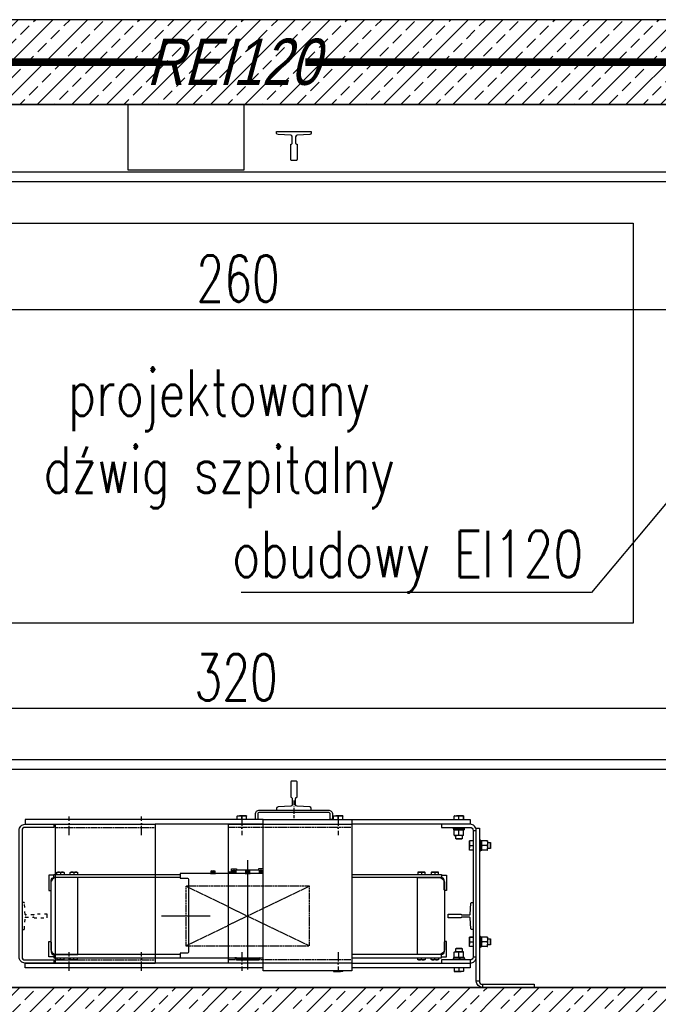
# Model space of a CAD drawing. Header units: millimetres. Extents: x -1147 to 4913, y -2332 to 921.
# Tile 16 of 119: x -295 to -129, y -55 to 200. Entities that reach past the tile are written whole.
import ezdxf
from ezdxf import colors
from ezdxf.entities.mleader import LeaderData, LeaderLine
from ezdxf.math import Vec2, Vec3

# ---------------------------------------------------------------- set-up
doc = ezdxf.new("R2010")
doc.units = ezdxf.units.MM
doc.header["$LTSCALE"] = 0.2
for name, pattern in [('DASHEDX2', [1.5, 1, -0.5]), ('HIDDENX2', [0.75, 0.5, -0.25]), ('ICAD_ISO03W100', [30, 12, -18]), ('ICAD_ISO10W100', [18.5, 12, -3, 0.5, -3])]:
    doc.linetypes.add(name, pattern=pattern)
doc.layers.add('_p.poż.', color=7, linetype='Continuous', true_color=0xf20000)
doc.layers.add('A-KOMENTWYM - DETAL', color=30, linetype='Continuous', lineweight=5)
for name, color, linetype in [('A-opis', 7, 'Continuous'), ('A-widok', 41, 'Continuous'), ('A-winda', 12, 'Continuous'), ('A-wyposażenie', 203, 'Continuous'), ('A-ściany', 140, 'Continuous'), ('C00-00-00', 7, 'Continuous')]:
    doc.layers.add(name, color=color, linetype=linetype)
doc.styles.add('Arch-Dim', font='romans.shx', dxfattribs={"width": 0.75})
doc.styles.add('Arial-2', font='arial.ttf', dxfattribs={"width": 0.8, "oblique": 15})
doc.styles.add('TXT', font='romans.shx', dxfattribs={"width": 0.7})
doc.dimstyles.new('1-50', dxfattribs={"dimtxt": 12, "dimasz": 8, "dimexe": 3, "dimexo": 0, "dimgap": 2, "dimtad": 1, "dimrnd": 0.5, "dimzin": 12, "dimdsep": 46, "dimtxsty": 'TXT', "dimblk": 'OBLIQUE', "dimcen": 0.125, "dimdle": 2, "dimclrd": 256, "dimclre": 256, "dimclrt": 7, "dimazin": 0, "dimtfac": 1, "dimtix": 1, "dimtmove": 1, "dimatfit": 2, "dimfxl": 3, "dimfxlon": 1, "dimtvp": 10, "dimtolj": 1, "dimtzin": 0, "dimarcsym": 0})

# ---------------------------------------------------------------- blocks, each defined once
blk = doc.blocks.new('_None')
blk = doc.blocks.new('_Dot')
at = {"color": 0, "linetype": 'ByBlock', "lineweight": -2}
blk.add_line((-0.5, 0), (-1, 0), dxfattribs=at)
at = {"color": 0, "linetype": 'ByBlock', "const_width": 0.5}
blk.add_lwpolyline([(-0.25, 0, 1), (0.25, 0, 1)], format="xyb", close=True, dxfattribs=at)
blk = doc.blocks.new('_Oblique')
at = {"color": 0, "linetype": 'ByBlock', "lineweight": -2}
blk.add_line((-0.5, -0.5), (0.5, 0.5), dxfattribs=at)
blk = doc.blocks.new('*D1583')
at = {"layer": 'A-KOMENTWYM - DETAL', "lineweight": -2}
for p, q in [((-398.5, 24.42), (-398.5, 18.42)), ((-78.5, 24.42), (-78.5, 18.42)), ((-400.5, 21.42), (-76.5, 21.42))]:
    blk.add_line(p, q, dxfattribs=at)
at = {"layer": 'Defpoints', "color": 0}
for p in [(-398.5, 178), (-78.5, 178), (-78.5, 21.42)]:
    blk.add_point(p, dxfattribs=at)
at = {"layer": 'A-KOMENTWYM - DETAL', "lineweight": -2, "xscale": 8, "yscale": 8, "zscale": 8, "rotation": 180}
blk.add_blockref('_Oblique', (-398.5, 21.42), dxfattribs=at)
at = {"layer": 'A-KOMENTWYM - DETAL', "lineweight": -2, "xscale": 8, "yscale": 8, "zscale": 8}
blk.add_blockref('_Oblique', (-78.5, 21.42), dxfattribs=at)
at = {"layer": 'A-KOMENTWYM - DETAL', "color": 7, "insert": (-238.5, 29.42), "char_height": 12, "attachment_point": 5, "style": 'TXT'}
blk.add_mtext('\\A1;320', dxfattribs=at)
blk = doc.blocks.new('*D1664')
at = {"layer": 'A-KOMENTWYM - DETAL', "lineweight": -2}
for p, q in [((60.5, -80.14), (60.5, -86.14)), ((320.5, -80.14), (320.5, -86.14)), ((58.5, -83.14), (322.5, -83.14))]:
    blk.add_line(p, q, dxfattribs=at)
at = {"layer": 'Defpoints', "color": 0}
for p in [(60.5, -50), (320.5, -50), (320.5, -83.14)]:
    blk.add_point(p, dxfattribs=at)
at = {"layer": 'A-KOMENTWYM - DETAL', "lineweight": -2, "xscale": 8, "yscale": 8, "zscale": 8, "rotation": 180}
blk.add_blockref('_Oblique', (60.5, -83.14), dxfattribs=at)
at = {"layer": 'A-KOMENTWYM - DETAL', "lineweight": -2, "xscale": 8, "yscale": 8, "zscale": 8}
blk.add_blockref('_Oblique', (320.5, -83.14), dxfattribs=at)
at = {"layer": 'A-KOMENTWYM - DETAL', "color": 7, "insert": (190.5, -75.14), "char_height": 12, "attachment_point": 5, "style": 'TXT'}
blk.add_mtext('\\A1;260', dxfattribs=at)
blk = doc.blocks.new('szyb-szkło_150-I piętro2')
at = {"layer": 'A-winda'}
h = blk.add_hatch(dxfattribs=at)
h.set_pattern_fill('ANSI31', color=256, scale=0.025, angle=180, style=0)
h.set_pattern_definition([(135, (2037.14049, -134.62791), (0.0561266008, 0.0561266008), [])])
h.paths.add_polyline_path([(195.85, -251.5), (196.36, -251.5), (196.36, -251.3), (195.85, -251.3)])
at = {"layer": 'A-ściany', "transparency": 33554687}
h = blk.add_hatch(dxfattribs=at)
h.set_pattern_fill('ANSI33-METRIC', color=14)
h.set_pattern_definition([(45, (428.5, -207.997), (-4.49013, 4.49013), []), (45, (432.99, -207.997), (-4.49013, 4.49013), [3.175, -1.5875])])
h.paths.add_polyline_path([(350, -196), (350, -259), (30, -259), (30, -30), (350, -30), (350, -50), (372, -50.003), (372, -8), (8, -8), (8, -281), (372, -281), (372, -196)])
at = {"layer": '_p.poż.', "linetype": 'DASHEDX2', "ltscale": 10}
for points in [[(19, -130.036, 2, 2, 0), (19, -19, 2, 2, 0), (170.902, -19, 0, 0, 0)], [(207.933, -19, 2, 2, 0), (361, -19, 2, 2, 0), (361, -53.751, 2, 2, 0)]]:
    blk.add_lwpolyline(points, format="xyseb", dxfattribs=at)
at = {"layer": 'A-widok', "transparency": 33554679}
blk.add_lwpolyline([(30, -30), (30, -259), (350, -259), (350, -30)], close=True, dxfattribs=at)
at = {"layer": 'A-winda', "linetype": 'ICAD_ISO10W100', "ltscale": 0.5}
blk.add_line((205, -210.5), (205, -215.1), dxfattribs=at)
blk.add_line((205, -210.5), (205, -215.1), dxfattribs=at)
at = {"layer": 'A-winda'}
for p, q in [((190.301, -214.5), (190.864, -214.5)), ((192.063, -214.5), (190.864, -214.5)), ((192.699, -214.5), (192.063, -214.5)), ((192.7, -214.5), (192.701, -214.5)), ((205, -213), (205, -214)), ((215.301, -214.5), (215.864, -214.5)), ((217.063, -214.5), (215.864, -214.5)), ((217.699, -214.5), (217.063, -214.5)), ((217.7, -214.5), (217.701, -214.5)), ((246.601, -214.5), (247.164, -214.5)), ((248.363, -214.5), (247.164, -214.5)), ((248.999, -214.5), (248.363, -214.5)), ((249, -214.5), (249.001, -214.5)), ((197, -215.5), (169, -215.5)), ((197, -216.7), (169, -216.7)), ((190.276, -215.5), (190.276, -214.568)), ((191.451, -215.5), (191.451, -214.568)), ((192.675, -215.5), (192.675, -214.568)), ((192.724, -215.5), (192.724, -214.568)), ((215.276, -215.5), (215.276, -214.568)), ((216.451, -215.5), (216.451, -214.568)), ((217.675, -215.5), (217.675, -214.568)), ((217.724, -215.5), (217.724, -214.568)), ((246.576, -215.5), (246.576, -214.568)), ((247.751, -215.5), (247.751, -214.568)), ((248.975, -215.5), (248.975, -214.568)), ((249.024, -215.5), (249.024, -214.568)), ((246.3, -217.8), (246.3, -217.5)), ((246.3, -217.8), (249.3, -217.8)), ((246.48, -218.12), (246.48, -217.8)), ((246.48, -218.12), (247.553, -218.12)), ((246.6, -218.17), (247.2, -218.12)), ((246.6, -218.12), (246.6, -218.17)), ((246.6, -219.55), (246.6, -218.17)), ((247.2, -219.6), (246.6, -219.55)), ((246.6, -219.55), (246.6, -219.6)), ((246.6, -219.6), (247.2, -219.6)), ((247, -220.45), (247, -219.6)), ((247.2, -218.12), (247.8, -218.17)), ((247.8, -219.55), (247.2, -219.6)), ((248.4, -219.6), (247.2, -219.6)), ((247.553, -218.12), (247.553, -217.8)), ((247.553, -218.12), (247.599, -218.12)), ((247.745, -218.12), (247.599, -218.12)), ((247.73, -218.12), (247.73, -217.8)), ((247.73, -218.12), (249.12, -218.12)), ((247.8, -218.17), (248.4, -218.12)), ((247.8, -219.55), (247.8, -218.17)), ((248.4, -219.6), (247.8, -219.55)), ((248.4, -218.12), (249, -218.17)), ((249, -219.55), (248.4, -219.6)), ((249, -219.6), (248.4, -219.6)), ((248.6, -219.6), (248.6, -220.45)), ((249, -218.17), (249, -218.12)), ((249, -219.55), (249, -218.17)), ((249, -219.6), (249, -219.55)), ((249.12, -217.8), (249.12, -218.12)), ((251.5, -218.3), (252.3, -218.3)), ((247.05, -220.5), (247, -220.45)), ((248.6, -220.45), (247, -220.45)), ((247.05, -220.5), (248.55, -220.5)), ((248.6, -220.45), (248.55, -220.5)), ((250.5, -221), (250.5, -220.999)), ((250.5, -221.001), (250.5, -221.637)), ((250.5, -221.637), (250.5, -222.836)), ((251.5, -220.976), (250.568, -220.976)), ((251.5, -221.025), (250.568, -221.025)), ((253.1, -220.7), (253.4, -220.7)), ((253.4, -223.7), (253.4, -220.7)), ((253.4, -220.88), (253.72, -220.88)), ((253.72, -222.27), (253.72, -220.88)), ((253.72, -221.6), (253.77, -221)), ((253.77, -221), (253.72, -221)), ((253.77, -222.2), (253.72, -221.6)), ((255.15, -221), (253.77, -221)), ((255.15, -221), (255.2, -221.6)), ((255.2, -221), (255.15, -221)), ((255.2, -221.6), (255.15, -222.2)), ((255.2, -221), (255.2, -221.6)), ((255.2, -221.4), (255.95, -221.4)), ((255.2, -221.6), (255.2, -222.8)), ((255.95, -221.4), (256, -221.45)), ((255.95, -221.4), (255.95, -223)), ((256, -222.95), (256, -221.45)), ((250.5, -223.399), (250.5, -222.836)), ((251.5, -222.249), (250.568, -222.249)), ((251.5, -223.424), (250.568, -223.424)), ((253.4, -223.7), (253.1, -223.7)), ((253.72, -222.27), (253.4, -222.27)), ((253.72, -222.447), (253.4, -222.447)), ((253.72, -223.52), (253.4, -223.52)), ((253.72, -222.8), (253.77, -222.2)), ((253.72, -222.255), (253.72, -222.402)), ((253.72, -222.447), (253.72, -222.402)), ((253.72, -223.52), (253.72, -222.447)), ((253.77, -223.4), (253.72, -222.8)), ((253.72, -223.4), (253.77, -223.4)), ((255.15, -222.2), (253.77, -222.2)), ((255.15, -223.4), (253.77, -223.4)), ((255.15, -222.2), (255.2, -222.8)), ((255.2, -222.8), (255.15, -223.4)), ((255.15, -223.4), (255.2, -223.4)), ((255.2, -223.4), (255.2, -222.8)), ((255.95, -223), (255.2, -223)), ((256, -222.95), (255.95, -223)), ((193, -226), (193, -254.4)), ((144.45, -229.212), (144.45, -229.7)), ((147.95, -229.212), (147.95, -229.7)), ((184, -228.859), (184, -229.2)), ((189.5, -228.8), (189.5, -228.327)), ((196, -228.6), (190, -228.6)), ((193, -228.859), (193, -229.2)), ((196.5, -228.8), (196.5, -228.327)), ((238.05, -229.212), (238.05, -229.7)), ((241.55, -229.212), (241.55, -229.7)), ((193, -230.25), (193, -250.75)), ((250.5, -246), (250.5, -245.999)), ((250.5, -246.001), (250.5, -246.637)), ((250.5, -246.637), (250.5, -247.836)), ((251.5, -245.976), (250.568, -245.976)), ((251.5, -246.025), (250.568, -246.025)), ((251.5, -247.249), (250.568, -247.249)), ((253.1, -245.7), (253.4, -245.7)), ((253.4, -248.7), (253.4, -245.7)), ((253.4, -245.88), (253.72, -245.88)), ((253.72, -247.27), (253.4, -247.27)), ((253.72, -247.447), (253.4, -247.447)), ((253.72, -247.27), (253.72, -245.88)), ((253.72, -246.6), (253.77, -246)), ((253.77, -246), (253.72, -246)), ((253.77, -247.2), (253.72, -246.6)), ((253.72, -247.8), (253.77, -247.2)), ((253.72, -247.255), (253.72, -247.402)), ((253.72, -247.447), (253.72, -247.402)), ((253.72, -248.52), (253.72, -247.447)), ((255.15, -246), (253.77, -246)), ((255.15, -247.2), (253.77, -247.2)), ((255.15, -246), (255.2, -246.6)), ((255.2, -246), (255.15, -246)), ((255.2, -246.6), (255.15, -247.2)), ((255.15, -247.2), (255.2, -247.8)), ((255.2, -246), (255.2, -246.6)), ((255.2, -246.4), (255.95, -246.4)), ((255.2, -246.6), (255.2, -247.8)), ((255.95, -246.4), (256, -246.45)), ((255.95, -246.4), (255.95, -248)), ((256, -247.95), (256, -246.45)), ((246.6, -249.85), (247.2, -249.8)), ((246.6, -249.8), (246.6, -249.85)), ((246.6, -249.8), (247.2, -249.8)), ((246.6, -251.23), (246.6, -249.85)), ((247, -248.95), (247.05, -248.9)), ((247, -249.8), (247, -248.95)), ((247, -248.95), (248.599, -248.95)), ((248.55, -248.9), (247.05, -248.9)), ((247.2, -249.8), (247.8, -249.85)), ((248.4, -249.8), (247.2, -249.8)), ((247.8, -249.85), (248.4, -249.8)), ((247.8, -251.23), (247.8, -249.85)), ((248.4, -249.8), (249, -249.85)), ((249, -249.8), (248.4, -249.8)), ((248.55, -248.9), (248.6, -248.95)), ((248.599, -248.95), (248.6, -248.95)), ((248.6, -248.95), (248.6, -249.8)), ((249, -249.85), (249, -249.8)), ((249, -251.23), (249, -249.85)), ((250.5, -248.399), (250.5, -247.836)), ((251.5, -248.424), (250.568, -248.424)), ((253.4, -248.7), (253.1, -248.7)), ((253.72, -248.52), (253.4, -248.52)), ((253.77, -248.4), (253.72, -247.8)), ((253.72, -248.4), (253.77, -248.4)), ((255.15, -248.4), (253.77, -248.4)), ((255.2, -247.8), (255.15, -248.4)), ((255.15, -248.4), (255.2, -248.4)), ((255.2, -248.4), (255.2, -247.8)), ((255.95, -248), (255.2, -248)), ((256, -247.95), (255.95, -248)), ((144.45, -251.788), (144.45, -251.3)), ((147.95, -251.788), (147.95, -251.3)), ((197, -252.7), (169, -252.7)), ((196, -251.8), (190, -251.8)), ((190.15, -251.3), (190.15, -251.515)), ((195.85, -251.3), (195.85, -251.515)), ((238.05, -251.788), (238.05, -251.3)), ((241.55, -251.788), (241.55, -251.3)), ((246.3, -251.9), (246.3, -251.6)), ((246.3, -251.6), (249.3, -251.6)), ((246.48, -251.6), (246.48, -251.28)), ((247.87, -251.28), (246.48, -251.28)), ((247.2, -251.28), (246.6, -251.23)), ((246.6, -251.23), (246.6, -251.28)), ((247.8, -251.23), (247.2, -251.28)), ((248.4, -251.28), (247.8, -251.23)), ((248.001, -251.28), (247.855, -251.28)), ((247.87, -251.28), (247.87, -251.6)), ((248.047, -251.28), (248.001, -251.28)), ((248.047, -251.28), (248.047, -251.6)), ((249.12, -251.28), (248.047, -251.28)), ((249, -251.23), (248.4, -251.28)), ((249, -251.28), (249, -251.23)), ((249.12, -251.28), (249.12, -251.6)), ((249.3, -251.6), (249.3, -251.9)), ((250.7, -251.9), (250.7, -252.7)), ((251.5, -251.1), (252.3, -251.1)), ((197, -253.9), (169, -253.9)), ((215.276, -254.7), (215.276, -254.832)), ((215.3, -254.9), (215.299, -254.9)), ((215.3, -254.9), (215.864, -254.9)), ((215.864, -254.9), (217.063, -254.9)), ((216.451, -254.7), (216.451, -254.832)), ((217.699, -254.9), (217.063, -254.9)), ((217.675, -254.7), (217.675, -254.832)), ((217.701, -254.897), (217.699, -254.9)), ((217.701, -254.9), (217.7, -254.9)), ((246.576, -253.9), (246.576, -254.832)), ((246.6, -254.9), (246.599, -254.9)), ((246.6, -254.9), (247.164, -254.9)), ((247.164, -254.9), (248.363, -254.9)), ((247.751, -253.9), (247.751, -254.832)), ((248.999, -254.9), (248.363, -254.9)), ((248.975, -253.9), (248.975, -254.832)), ((249.001, -254.897), (248.999, -254.9)), ((249.001, -254.9), (249, -254.9)), ((253.1, -257.4), (252.3, -257.4)), ((253.9, -258.2), (253.9, -259))]:
    blk.add_line(p, q, dxfattribs=at)
at = {"layer": 'A-winda', "linetype": 'ICAD_ISO10W100'}
for p, q in [((146.7, -219.5), (146.7, -214.7)), ((165.5, -219.5), (165.5, -214.7)), ((191.5, -214.7), (191.5, -219.5)), ((216.5, -214.7), (216.5, -219.5)), ((146.7, -254.7), (146.7, -249.9)), ((165.5, -254.7), (165.5, -249.9)), ((191.5, -249.9), (191.5, -254.7)), ((216.5, -249.9), (216.5, -254.7))]:
    blk.add_line(p, q, dxfattribs=at)
at = {"layer": 'A-winda', "linetype": 'HIDDENX2', "ltscale": 0.5}
for p, q in [((143.2, -217.5), (169, -217.5)), ((220, -217.5), (188, -217.5)), ((143.2, -251.9), (169, -251.9)), ((220, -251.9), (188, -251.9))]:
    blk.add_line(p, q, dxfattribs=at)
at = {"layer": 'A-winda', "linetype": 'HIDDENX2'}
for p, q in [((177, -232.75), (209, -248.25)), ((209, -232.75), (177, -248.25))]:
    blk.add_line(p, q, dxfattribs=at)
at = {"layer": 'A-winda', "ltscale": 0.5}
blk.add_line((183.273, -240.5), (170.653, -240.5), dxfattribs=at)
at = {"layer": 'A-winda'}
for points in [[(192, -30), (192, -47), (162, -47), (162, -30)], [(197, -215.5), (220, -215.5), (220, -254.7), (197, -254.7)], [(184.625, -229.5), (184.625, -229.34), (183.375, -229.34), (183.375, -229.5)], [(184.5, -229.2), (183.5, -229.2), (183.5, -228.8), (184.5, -228.8)], [(184.489, -229.2), (183.511, -229.2), (183.511, -229.34), (184.489, -229.34)], [(193.625, -229.5), (193.625, -229.34), (192.375, -229.34), (192.375, -229.5)], [(193.5, -229.2), (192.5, -229.2), (192.5, -228.8), (193.5, -228.8)], [(193.489, -229.2), (192.511, -229.2), (192.511, -229.34), (193.489, -229.34)], [(190.15, -251.3), (189.64, -251.3), (189.64, -251.5), (190.15, -251.5)], [(190.1, -251.9), (195.9, -251.9), (196, -251.8), (196, -251.515), (190, -251.515), (190, -251.8)], [(195.85, -251.3), (196.36, -251.3), (196.36, -251.5), (195.85, -251.5)]]:
    blk.add_lwpolyline(points, close=True, dxfattribs=at)
for points in [[(205, -44.5), (204.4, -44.5, -0.4142136), (204.2, -44.3), (204.2, -40.3), (204.25, -40.3, 0.4142136), (204.55, -40), (204.55, -38.381, 0.3998342), (204.17, -37.981), (200.88, -37.819, -0.3998342), (200.5, -37.419), (200.5, -37), (205, -37), (209.5, -37), (209.5, -37.419, -0.3998342), (209.12, -37.819), (205.83, -37.981, 0.3998342), (205.45, -38.381), (205.45, -40, 0.4142136), (205.75, -40.3), (205.8, -40.3), (205.8, -44.3, -0.4142136), (205.6, -44.5)], [(205, -205.5), (204.4, -205.5, 0.4142136), (204.2, -205.7), (204.2, -209.7), (204.25, -209.7, -0.4142136), (204.55, -210), (204.55, -211.619, -0.3998342), (204.17, -212.019), (200.88, -212.181, 0.3998342), (200.5, -212.581), (200.5, -213), (205, -213), (209.5, -213), (209.5, -212.581, 0.3998342), (209.12, -212.181), (205.83, -212.019, -0.3998342), (205.45, -211.619), (205.45, -210, -0.4142136), (205.75, -209.7), (205.8, -209.7), (205.8, -205.7, 0.4142136), (205.6, -205.5)], [(205, -205.5), (204.4, -205.5, 0.4142136), (204.2, -205.7), (204.2, -209.7), (204.25, -209.7, -0.4142136), (204.55, -210), (204.55, -211.619, -0.3998342), (204.17, -212.019), (200.88, -212.181, 0.3998342), (200.5, -212.581), (200.5, -213), (205, -213), (209.5, -213), (209.5, -212.581, 0.3998342), (209.12, -212.181), (205.83, -212.019, -0.3998342), (205.45, -211.619), (205.45, -210, -0.4142136), (205.75, -209.7), (205.8, -209.7), (205.8, -205.7, 0.4142136), (205.6, -205.5)], [(213.9, -213, -0.4142136), (215, -214.1), (215, -215.5), (214.4, -215.5), (214.4, -214.1, 0.4142136), (213.9, -213.6), (196.1, -213.6, 0.4142136), (195.6, -214.1), (195.6, -215.5), (195.5, -215.5), (195, -215.5), (195, -214.1, -0.4142136), (196.1, -213)], [(142.7, -252.7), (135.3, -252.7, -0.4142136), (133.7, -251.1), (133.7, -218.3, -0.4142136), (135.3, -216.7), (142.7, -216.7), (142.7, -217.5), (135.3, -217.5, 0.4142136), (134.5, -218.3), (134.5, -251.1, 0.4142136), (135.3, -251.9), (142.7, -251.9)], [(243.3, -252.7), (250.7, -252.7, 0.4142136), (252.3, -251.1), (252.3, -218.3, 0.4142136), (250.7, -216.7), (243.3, -216.7), (243.3, -217.5), (250.7, -217.5, -0.4142136), (251.5, -218.3), (251.5, -251.1, -0.4142136), (250.7, -251.9), (243.3, -251.9)], [(267.3, -259), (253.9, -259, -0.4142136), (252.3, -257.4), (252.3, -217.7), (253.1, -217.7), (253.1, -257.4, 0.4142136), (253.9, -258.2), (267.3, -258.2)], [(148.95, -230.5), (143.45, -230.5, 0.4142136), (141.95, -232), (141.95, -249, 0.4142136), (143.45, -250.5), (148.95, -250.5)], [(237.05, -230.5), (242.55, -230.5, -0.4142136), (244.05, -232), (244.05, -249, -0.4142136), (242.55, -250.5), (237.05, -250.5)], [(245, -240.5), (245, -240.05), (248.4, -240.05), (248.4, -240.05, 0.4142136), (248.55, -240.2), (250.559, -240.2, 0.3960475), (250.709, -240.059), (250.891, -237.141, -0.3960475), (251.041, -237), (251.5, -237), (251.5, -240.5), (251.5, -244), (251.041, -244, -0.3960475), (250.891, -243.859), (250.709, -240.941, 0.3960475), (250.559, -240.8), (248.55, -240.8, 0.4142136), (248.4, -240.95), (248.4, -240.95), (245, -240.95)]]:
    blk.add_lwpolyline(points, format="xyb", close=True, dxfattribs=at)
for points in [[(325.5, -63), (325.5, -202.5), (55.5, -202.5), (55.5, -47.5)], [(55.5, -47.5), (55.5, -47.5), (325.5, -47.5), (325.5, -59)], [(60.5, -200), (60.5, -50), (320.5, -50), (320.5, -63)], [(320.5, -183), (320.5, -200), (60.5, -200), (60.5, -200)], [(169, -215.5), (135.3, -215.5), (135.3, -216.7), (169, -216.7)], [(143.2, -252.7), (143.2, -216.7), (169, -216.7), (169, -252.7), (143.2, -252.7), (143.2, -252.7)], [(197, -252.7), (188, -252.7), (188, -216.7), (197, -216.7)], [(197, -216.7), (220, -216.7), (220, -252.7), (197, -252.7)], [(220, -215.5), (250.7, -215.5), (250.7, -216.7), (220, -216.7)], [(175.5, -230.5), (142.75, -230.5), (142.75, -229.7), (175.5, -229.7)], [(143.5, -229.7), (143.5, -229.212), (143.548, -229.1), (145.353, -229.1), (145.4, -229.212), (145.4, -229.7)], [(147, -229.7), (147, -229.212), (147.048, -229.1), (148.853, -229.1), (148.9, -229.212), (148.9, -229.7)], [(190, -229.5), (188, -229.5), (188, -229), (190, -229)], [(190, -229), (188.81, -229), (188.81, -228.8), (190, -228.8)], [(190, -228.8), (188.85, -228.8), (188.85, -228.25), (190.15, -228.25), (190.15, -228.5)], [(190, -229.5), (190, -228.6), (190.1, -228.5), (195.9, -228.5), (196, -228.6), (196, -229.5)], [(197, -228.25), (195.85, -228.25), (195.85, -228.5)], [(196, -228.8), (197, -228.8)], [(197, -228.8), (196, -228.8)], [(196, -229), (197, -229)], [(196, -229), (197, -229)], [(197, -229.5), (196, -229.5)], [(220, -229.7), (243.25, -229.7), (243.25, -230.5), (220, -230.5)], [(239, -229.7), (239, -229.212), (238.952, -229.1), (237.147, -229.1), (237.1, -229.212), (237.1, -229.7)], [(242.5, -229.7), (242.5, -229.212), (242.452, -229.1), (240.647, -229.1), (240.6, -229.212), (240.6, -229.7)], [(169, -253.9), (135.3, -253.9), (135.3, -252.7), (169, -252.7)], [(175.5, -250.5), (142.75, -250.5), (142.75, -251.3), (197, -251.3)], [(143.5, -251.3), (143.5, -251.788), (143.548, -251.9), (145.353, -251.9), (145.4, -251.788), (145.4, -251.3)], [(147, -251.3), (147, -251.788), (147.048, -251.9), (148.853, -251.9), (148.9, -251.788), (148.9, -251.3)], [(220, -251.3), (243.25, -251.3), (243.25, -250.5), (220, -250.5)], [(220, -252.7), (250.7, -252.7), (250.7, -253.9), (220, -253.9)], [(239, -251.3), (239, -251.788), (238.952, -251.9), (237.147, -251.9), (237.1, -251.788), (237.1, -251.3)], [(242.5, -251.3), (242.5, -251.788), (242.452, -251.9), (240.647, -251.9), (240.6, -251.788), (240.6, -251.3)]]:
    blk.add_lwpolyline(points, dxfattribs=at)
for points in [[(145.4, -229.212, 0.2363678), (144.45, -229.212, 0.2363678), (143.5, -229.212)], [(148.9, -229.212, 0.2363678), (147.95, -229.212, 0.2363678), (147, -229.212)], [(197, -229.5), (175.5, -229.5), (175.5, -230.65), (177.2, -230.65, -0.4142136), (177.7, -231.15), (177.7, -249.65, -0.4142136), (177.2, -250.15), (175.5, -250.15), (175.5, -251.3), (197, -251.3)], [(184.5, -228.859, 0.2363678), (184, -228.859, 0.2363678), (183.5, -228.859)], [(188.85, -228.327, -0.2363678), (189.5, -228.327, -0.2363678), (190.15, -228.327, -0.2153434)], [(193.5, -228.859, 0.2363678), (193, -228.859, 0.2363678), (192.5, -228.859)], [(197, -228.271, 0.1787942), (196.5, -228.327, 0.2363678), (195.85, -228.327)], [(237.1, -229.212, -0.2363678), (238.05, -229.212, -0.2363678), (239, -229.212)], [(240.6, -229.212, -0.2363678), (241.55, -229.212, -0.2363678), (242.5, -229.212)], [(142.75, -229.9), (141.45, -229.9), (141.45, -233.9), (141.7, -233.9, 0.4142136), (142.05, -233.55), (142.05, -231.2, -0.4142136), (142.75, -230.5)], [(243.25, -229.9), (244.55, -229.9), (244.55, -233.9), (244.3, -233.9, -0.4142136), (243.95, -233.55), (243.95, -231.2, 0.4142136), (243.25, -230.5)], [(142.75, -251.1), (141.45, -251.1), (141.45, -247.1), (141.7, -247.1, -0.4142136), (142.05, -247.45), (142.05, -249.8, 0.4142136), (142.75, -250.5)], [(243.25, -251.1), (244.55, -251.1), (244.55, -247.1), (244.3, -247.1, 0.4142136), (243.95, -247.45), (243.95, -249.8, -0.4142136), (243.25, -250.5)], [(145.4, -251.788, -0.2363678), (144.45, -251.788, -0.2363678), (143.5, -251.788)], [(148.9, -251.788, -0.2363678), (147.95, -251.788, -0.2363678), (147, -251.788)], [(237.1, -251.788, 0.2363678), (238.05, -251.788, 0.2363678), (239, -251.788)], [(240.6, -251.788, 0.2363678), (241.55, -251.788, 0.2363678), (242.5, -251.788)]]:
    blk.add_lwpolyline(points, format="xyb", dxfattribs=at)
at = {"layer": 'A-winda', "linetype": 'HIDDENX2'}
blk.add_lwpolyline([(177, -232.75), (177, -248.25), (209, -248.25), (209, -232.75)], close=True, dxfattribs=at)
at = {"layer": 'A-winda', "linetype": 'ICAD_ISO03W100', "ltscale": 0.3}
blk.add_lwpolyline([(141, -240.5), (141, -240.05), (137.6, -240.05), (137.6, -240.05, -0.4142136), (137.45, -240.2), (135.441, -240.2, -0.3960475), (135.291, -240.059), (135.109, -237.141, 0.3960475), (134.959, -237), (134.5, -237), (134.5, -240.5), (134.5, -244), (134.959, -244, 0.3960475), (135.109, -243.859), (135.291, -240.941, -0.3960475), (135.441, -240.8), (137.45, -240.8, -0.4142136), (137.6, -240.95), (137.6, -240.95), (141, -240.95)], format="xyb", close=True, dxfattribs=at)
at = {"layer": 'A-winda'}
for points, knots in [([(190.276, -214.568), (190.373, -214.548), (190.568, -214.51), (190.765, -214.503), (190.864, -214.5)], [0, 0, 0, 0, 0.4981141, 1, 1, 1, 1]), ([(190.301, -214.5), (190.297, -214.503), (190.289, -214.51), (190.281, -214.544), (190.277, -214.565), (190.276, -214.568)], [0, 0, 0, 0, 0.4722548, 0.9483754, 1, 1, 1, 1]), ([(190.864, -214.5), (190.962, -214.503), (191.159, -214.51), (191.353, -214.548), (191.451, -214.568)], [0, 0, 0, 0, 0.4977803, 1, 1, 1, 1]), ([(191.451, -214.568), (191.552, -214.548), (191.754, -214.51), (191.96, -214.503), (192.063, -214.5)], [0, 0, 0, 0, 0.498113, 1, 1, 1, 1]), ([(192.063, -214.5), (192.165, -214.503), (192.37, -214.51), (192.573, -214.548), (192.675, -214.568)], [0, 0, 0, 0, 0.4977815, 1, 1, 1, 1]), ([(192.675, -214.568), (192.675, -214.565), (192.679, -214.544), (192.688, -214.51), (192.695, -214.503), (192.699, -214.5)], [0, 0, 0, 0, 0.0516288, 0.5241459, 1, 1, 1, 1]), ([(192.699, -214.5), (192.706, -214.508), (192.714, -214.519), (192.722, -214.559), (192.724, -214.568)], [0, 0, 0, 0, 0.7913376, 1, 1, 1, 1]), ([(215.276, -214.568), (215.373, -214.548), (215.568, -214.51), (215.765, -214.503), (215.864, -214.5)], [0, 0, 0, 0, 0.4981141, 1, 1, 1, 1]), ([(215.301, -214.5), (215.297, -214.503), (215.289, -214.51), (215.281, -214.544), (215.277, -214.565), (215.276, -214.568)], [0, 0, 0, 0, 0.4722548, 0.9483754, 1, 1, 1, 1]), ([(215.864, -214.5), (215.962, -214.503), (216.159, -214.51), (216.353, -214.548), (216.451, -214.568)], [0, 0, 0, 0, 0.4977803, 1, 1, 1, 1]), ([(216.451, -214.568), (216.552, -214.548), (216.754, -214.51), (216.96, -214.503), (217.063, -214.5)], [0, 0, 0, 0, 0.498113, 1, 1, 1, 1]), ([(217.063, -214.5), (217.165, -214.503), (217.37, -214.51), (217.573, -214.548), (217.675, -214.568)], [0, 0, 0, 0, 0.4977815, 1, 1, 1, 1]), ([(217.675, -214.568), (217.675, -214.565), (217.679, -214.544), (217.688, -214.51), (217.695, -214.503), (217.699, -214.5)], [0, 0, 0, 0, 0.0516288, 0.5241459, 1, 1, 1, 1]), ([(217.699, -214.5), (217.706, -214.508), (217.714, -214.519), (217.722, -214.559), (217.724, -214.568)], [0, 0, 0, 0, 0.7913376, 1, 1, 1, 1]), ([(246.576, -214.568), (246.673, -214.548), (246.868, -214.51), (247.065, -214.503), (247.164, -214.5)], [0, 0, 0, 0, 0.4981141, 1, 1, 1, 1]), ([(246.601, -214.5), (246.597, -214.503), (246.589, -214.51), (246.581, -214.544), (246.577, -214.565), (246.576, -214.568)], [0, 0, 0, 0, 0.4722548, 0.9483754, 1, 1, 1, 1]), ([(247.164, -214.5), (247.262, -214.503), (247.459, -214.51), (247.653, -214.548), (247.751, -214.568)], [0, 0, 0, 0, 0.4977803, 1, 1, 1, 1]), ([(247.751, -214.568), (247.852, -214.548), (248.054, -214.51), (248.26, -214.503), (248.363, -214.5)], [0, 0, 0, 0, 0.498113, 1, 1, 1, 1]), ([(248.363, -214.5), (248.465, -214.503), (248.67, -214.51), (248.873, -214.548), (248.975, -214.568)], [0, 0, 0, 0, 0.4977815, 1, 1, 1, 1]), ([(248.975, -214.568), (248.975, -214.565), (248.979, -214.544), (248.988, -214.51), (248.995, -214.503), (248.999, -214.5)], [0, 0, 0, 0, 0.0516288, 0.5241459, 1, 1, 1, 1]), ([(248.999, -214.5), (249.006, -214.508), (249.014, -214.519), (249.022, -214.559), (249.024, -214.568)], [0, 0, 0, 0, 0.7913376, 1, 1, 1, 1]), ([(250.5, -221.001), (250.508, -220.994), (250.519, -220.986), (250.559, -220.978), (250.568, -220.976)], [0, 0, 0, 0, 0.7913376, 1, 1, 1, 1]), ([(250.568, -221.025), (250.565, -221.025), (250.544, -221.021), (250.51, -221.012), (250.503, -221.005), (250.5, -221.001)], [0, 0, 0, 0, 0.0516265, 0.5241459, 1, 1, 1, 1]), ([(250.5, -221.637), (250.503, -221.535), (250.51, -221.33), (250.548, -221.127), (250.568, -221.025)], [0, 0, 0, 0, 0.49778062, 1, 1, 1, 1]), ([(250.568, -222.249), (250.548, -222.148), (250.51, -221.946), (250.503, -221.74), (250.5, -221.637)], [0, 0, 0, 0, 0.49811367, 1, 1, 1, 1]), ([(250.5, -222.836), (250.503, -222.738), (250.51, -222.541), (250.548, -222.347), (250.568, -222.249)], [0, 0, 0, 0, 0.4977806, 1, 1, 1, 1]), ([(250.568, -223.424), (250.548, -223.327), (250.51, -223.132), (250.503, -222.935), (250.5, -222.836)], [0, 0, 0, 0, 0.4981121, 1, 1, 1, 1]), ([(250.5, -223.399), (250.503, -223.403), (250.51, -223.411), (250.544, -223.419), (250.565, -223.423), (250.568, -223.424)], [0, 0, 0, 0, 0.4722527, 0.9483735, 1, 1, 1, 1]), ([(250.5, -246.001), (250.508, -245.994), (250.519, -245.986), (250.559, -245.978), (250.568, -245.976)], [0, 0, 0, 0, 0.7913371, 1, 1, 1, 1]), ([(250.568, -246.025), (250.565, -246.025), (250.544, -246.021), (250.51, -246.012), (250.503, -246.005), (250.5, -246.001)], [0, 0, 0, 0, 0.0516284, 0.5241479, 1, 1, 1, 1]), ([(250.5, -246.637), (250.503, -246.535), (250.51, -246.33), (250.548, -246.127), (250.568, -246.025)], [0, 0, 0, 0, 0.4977806, 1, 1, 1, 1]), ([(250.568, -247.249), (250.548, -247.148), (250.51, -246.946), (250.503, -246.74), (250.5, -246.637)], [0, 0, 0, 0, 0.49811317, 1, 1, 1, 1]), ([(250.5, -247.836), (250.503, -247.738), (250.51, -247.541), (250.548, -247.347), (250.568, -247.249)], [0, 0, 0, 0, 0.4977817, 1, 1, 1, 1]), ([(250.568, -248.424), (250.548, -248.327), (250.51, -248.132), (250.503, -247.935), (250.5, -247.836)], [0, 0, 0, 0, 0.4981124, 1, 1, 1, 1]), ([(250.5, -248.399), (250.503, -248.403), (250.51, -248.411), (250.544, -248.419), (250.565, -248.423), (250.568, -248.424)], [0, 0, 0, 0, 0.47225175, 0.94837149, 1, 1, 1, 1]), ([(215.864, -254.9), (215.765, -254.897), (215.568, -254.89), (215.374, -254.852), (215.276, -254.832)], [0, 0, 0, 0, 0.4977794, 1, 1, 1, 1]), ([(215.276, -254.832), (215.277, -254.835), (215.281, -254.856), (215.289, -254.889), (215.296, -254.895), (215.299, -254.898)], [0, 0, 0, 0, 0.0549777, 0.5581444, 1, 1, 1, 1]), ([(216.451, -254.832), (216.354, -254.852), (216.16, -254.89), (215.962, -254.897), (215.864, -254.9)], [0, 0, 0, 0, 0.49811114, 1, 1, 1, 1]), ([(217.063, -254.9), (216.961, -254.897), (216.755, -254.89), (216.553, -254.852), (216.451, -254.832)], [0, 0, 0, 0, 0.4977824, 1, 1, 1, 1]), ([(217.675, -254.832), (217.574, -254.852), (217.371, -254.89), (217.166, -254.897), (217.063, -254.9)], [0, 0, 0, 0, 0.49811324, 1, 1, 1, 1]), ([(217.699, -254.9), (217.695, -254.897), (217.688, -254.89), (217.679, -254.856), (217.675, -254.835), (217.675, -254.832)], [0, 0, 0, 0, 0.4722548, 0.9483712, 1, 1, 1, 1]), ([(247.164, -254.9), (247.065, -254.897), (246.868, -254.89), (246.674, -254.852), (246.576, -254.832)], [0, 0, 0, 0, 0.49777961, 1, 1, 1, 1]), ([(246.576, -254.832), (246.577, -254.835), (246.581, -254.856), (246.589, -254.889), (246.596, -254.895), (246.599, -254.898)], [0, 0, 0, 0, 0.05497323, 0.55814438, 1, 1, 1, 1]), ([(247.751, -254.832), (247.654, -254.852), (247.46, -254.89), (247.262, -254.897), (247.164, -254.9)], [0, 0, 0, 0, 0.4981134, 1, 1, 1, 1]), ([(248.363, -254.9), (248.261, -254.897), (248.055, -254.89), (247.853, -254.852), (247.751, -254.832)], [0, 0, 0, 0, 0.4977793, 1, 1, 1, 1]), ([(248.975, -254.832), (248.874, -254.852), (248.671, -254.89), (248.466, -254.897), (248.363, -254.9)], [0, 0, 0, 0, 0.4981128, 1, 1, 1, 1]), ([(248.999, -254.9), (248.995, -254.897), (248.988, -254.89), (248.979, -254.856), (248.975, -254.835), (248.975, -254.832)], [0, 0, 0, 0, 0.4722548, 0.94837122, 1, 1, 1, 1])]:
    blk.add_open_spline(points, degree=3, knots=knots, dxfattribs=at)
at = {"layer": 'A-wyposażenie'}
blk.add_lwpolyline([(292.941, -60.809), (292.941, -164.509), (75.441, -164.509), (75.441, -60.809)], close=True, dxfattribs=at)
at = {"layer": 'A-ściany'}
blk.add_lwpolyline([(350, -196), (350, -259), (30, -259), (30, -30), (350, -30), (350, -50), (372, -50.003), (372, -8), (8, -8), (8, -281), (372, -281), (372, -196)], close=True, dxfattribs=at)
at = {"layer": 'A-opis', "color": 52, "insert": (131.212, -116.719), "char_height": 12, "width": 108.66963, "attachment_point": 4, "style": 'Arch-Dim'}
blk.add_mtext('\\pxqc,t4;projektowany dźwig szpitalny', dxfattribs=at)
at = {"layer": 'A-KOMENTWYM - DETAL'}
dim = blk.add_linear_dim(base=(320.5, -83.142), p1=(60.5, -50), p2=(320.5, -50), dimstyle='1-50', override={"dimtxt": 12}, dxfattribs=at)
dim.commit()
dim.dimension.update_dxf_attribs({"geometry": '*D1664', "text_midpoint": (190.5, -75.142)})

msp = doc.modelspace()

# ---------------------------------------------------------------- hatches: boundary and pattern name
at = {"layer": 'C00-00-00'}
h = msp.add_hatch(color=256, dxfattribs=at)
h.dxf.hatch_style = 2
h.paths.add_polyline_path([(-164.542, 42.079), (-164.754, 42.079), (-164.5, 42.079)])
h = msp.add_hatch(color=256, dxfattribs=at)
h.dxf.hatch_style = 2
h.paths.add_polyline_path([(-163.738, 42.164), (-163.78, 42.164), (-163.696, 42.164)])
h = msp.add_hatch(color=256, dxfattribs=at)
h.dxf.hatch_style = 2
h.paths.add_polyline_path([(-155.355, 42.164), (-155.398, 42.164), (-155.314, 42.164)])
h = msp.add_hatch(color=256, dxfattribs=at)
h.dxf.hatch_style = 2
h.paths.add_polyline_path([(-149.852, 42.164), (-149.895, 42.164), (-149.81, 42.164)])
h = msp.add_hatch(color=256, dxfattribs=at)
h.dxf.hatch_style = 2
h.paths.add_polyline_path([(-143.291, 42.164), (-143.333, 42.164), (-143.248, 42.164)])
h = msp.add_hatch(color=256, dxfattribs=at)
h.dxf.hatch_style = 2
h.paths.add_polyline_path([(-140.328, 42.164), (-140.369, 42.164), (-140.285, 42.164)])
h = msp.add_hatch(color=256, dxfattribs=at)
h.dxf.hatch_style = 2
h.paths.add_polyline_path([(-161.706, 39.582), (-161.917, 39.582), (-161.748, 39.582)])
h = msp.add_hatch(color=256, dxfattribs=at)
h.dxf.hatch_style = 2
h.paths.add_polyline_path([(-153.747, 37.889), (-153.916, 37.889), (-153.62, 37.889)])
h = msp.add_hatch(color=256, dxfattribs=at)
h.dxf.hatch_style = 2
h.paths.add_polyline_path([(-149.26, 37.889), (-149.429, 37.889), (-149.133, 37.889)])

# ---------------------------------------------------------------- block references
msp.add_blockref('szyb-szkło_150-I piętro2', (-428.5, 207.997))

# ---------------------------------------------------------------- texts
at = {"layer": '_p.poż.', "insert": (-239.339, 188.997), "char_height": 12, "width": 129.01457, "attachment_point": 5, "style": 'Arial-2'}
msp.add_mtext('\\pxt4;REI120', dxfattribs=at)

# ---------------------------------------------------------------- dimensions: what is measured, and where the dimension line sits
at = {"layer": 'A-KOMENTWYM - DETAL'}
dim = msp.add_linear_dim(base=(-78.5, 21.419), p1=(-398.5, 177.997), p2=(-78.5, 177.997), dimstyle='1-50', override={"dimtxt": 12}, dxfattribs=at)
dim.commit()
dim.dimension.update_dxf_attribs({"geometry": '*D1583', "text_midpoint": (-238.5, 29.419)})

# ---------------------------------------------------------------- leaders
at = {"layer": 'A-opis'}
ml = msp.add_multileader_mtext('Standard', dxfattribs=at)
ml.set_content('\\pxt4;IST. ŚCIANA ZEWNĘTRZNA\\P\\pxt4;-tynk cem.-wap. - 1,5 cm;\\P\\pxt1;-cegła ceramiczna - 38 cm;\\P\\pxt1;-styropian - 10 cm;\\P\\pxt1;-tynk cienkowarstwowy - 0,5 cm', color=256, style='Arch-Dim')
ml.set_leader_properties(color=30)
ml.set_arrow_properties(name='NONE')
ml.build(insert=Vec2(0, 0))
ml.multileader.update_dxf_attribs({"text_left_attachment_type": 6, "text_right_attachment_type": 6, "dogleg_length": 2, "arrow_head_size": 5})
ctx = ml.context
ctx.base_point, ctx.char_height, ctx.arrow_head_size, ctx.landing_gap_size, ctx.plane_origin = Vec3(-289.394, 406.119), 10, 5, 0.2, Vec3(-925.929, -3506.833)
ctx.left_attachment, ctx.right_attachment = 6, 6
notes = []
notes.append((ctx, [(0, (1, 1, 0), (-53.5, 406.119), (-1, 0), 38.769, [(0, [(20.293, 406.119)], 0, [])])]))
ctx.mtext.insert = Vec3(-289.194, 419.419)
ml = msp.add_multileader_mtext('Standard', dxfattribs=at)
ml.set_content('\\pxt4;obudowy EI120', color=256, style='Arch-Dim')
ml.set_leader_properties(color=30)
ml.set_arrow_properties(name='DOT')
ml.build(insert=Vec2(0, 0))
ml.multileader.update_dxf_attribs({"text_left_attachment_type": 6, "text_right_attachment_type": 6, "dogleg_length": 2, "arrow_head_size": 5})
ctx = ml.context
ctx.base_point, ctx.char_height, ctx.arrow_head_size, ctx.landing_gap_size, ctx.plane_origin, ctx.plane_y_axis = Vec3(-249.131, 51.459), 12, 5, 0.2, Vec3(-583.693, 4340.868), Vec3(0, -1)
ctx.left_attachment, ctx.right_attachment, ctx.text_align_type = 6, 6, 2
notes.append((ctx, [(0, (1, 1, 0), (-146.291, 51.459), (-1, 0), 2, [(0, [(-47.298, 14), (-60.31, 154.245)], 0, [])])]))
ctx.mtext.insert, ctx.mtext.width, ctx.mtext.alignment = Vec3(-148.491, 67.419), 200, 3
ml = msp.add_multileader_mtext('Standard', dxfattribs=at)
ml.set_content('\\pxql,t4;osłona wejścia do dźwigu: szklane zadaszenie', color=256, style='Arch-Dim')
ml.set_leader_properties(color=30)
ml.set_arrow_properties(name='DOT')
ml.build(insert=Vec2(0, 0))
ml.multileader.update_dxf_attribs({"text_left_attachment_type": 6, "text_right_attachment_type": 6, "dogleg_length": 2, "arrow_head_size": 5})
ctx = ml.context
ctx.base_point, ctx.char_height, ctx.arrow_head_size, ctx.landing_gap_size, ctx.plane_origin, ctx.plane_x_axis, ctx.plane_y_axis = Vec3(-479.465, -143.904), 12, 5, 0.2, Vec3(260.566, 3910.696), Vec3(-1, 0), Vec3(0, -1)
ctx.left_attachment, ctx.right_attachment = 6, 6
notes.append((ctx, [(0, (1, 1, 0), (-481.465, -143.904), (1, 0), 2, [(1, [(-502.655, -52.538)], 0, [])])]))
ctx.mtext.insert, ctx.mtext.width = Vec3(-479.265, -129.504), 201.2345
for ctx, leaders in notes:
    for number, flags, end, landing, length, lines in leaders:
        leader = LeaderData()
        leader.index, (leader.has_last_leader_line, leader.has_dogleg_vector, leader.attachment_direction) = number, flags
        leader.last_leader_point, leader.dogleg_vector, leader.dogleg_length = Vec3(end), Vec3(landing), length
        for number, points, colour, breaks in lines:
            line = LeaderLine()
            line.index, line.vertices, line.color, line.breaks = number, Vec3.list(points), colors.encode_raw_color(colour), breaks
            leader.lines.append(line)
        ctx.leaders.append(leader)

doc.saveas('drawing.dxf')
